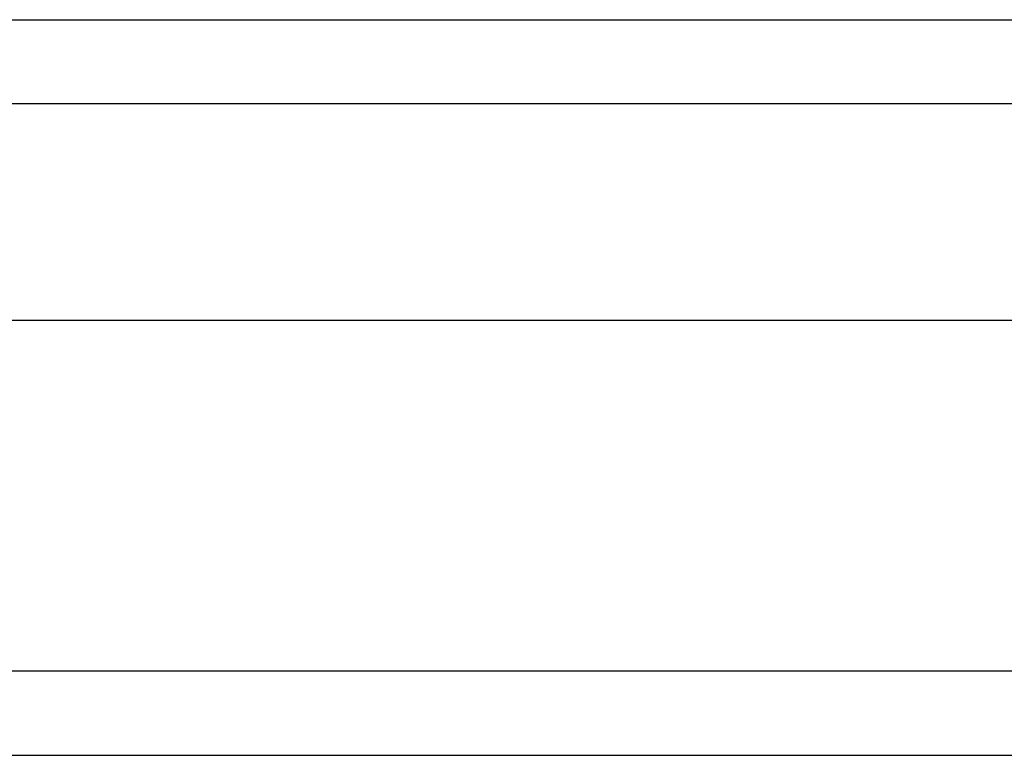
# Model space of a CAD drawing. Header units: inches. Extents: x 17 to 237, y 17 to 149.
# Tile 14 of 115: x 123.3 to 124.459, y 63.166 to 64.032. Entities that reach past the tile are written whole.
import ezdxf

# ---------------------------------------------------------------- set-up
doc = ezdxf.new("R2010")
doc.units = ezdxf.units.IN
doc.header["$MEASUREMENT"] = 0
doc.layers.add('Visible Edges(ANSI)', color=7, linetype='Continuous', lineweight=25)
doc.layers.add('Visible Tangent Edges(ANSI)', color=7, linetype='Continuous', lineweight=25)

msp = doc.modelspace()

# ---------------------------------------------------------------- linework, layer by layer
at = {"layer": 'Visible Edges(ANSI)'}
for p, q in [((106.7328, 64.0323), (140.9385, 64.0323)), ((140.9385, 63.678), (106.7328, 63.678)), ((105.9347, 63.1662), (141.7367, 63.1662))]:
    msp.add_line(p, q, dxfattribs=at)
at = {"layer": 'Visible Tangent Edges(ANSI)'}
for p, q in [((141.0685, 63.9333), (106.6028, 63.9333)), ((141.7367, 63.2652), (105.9347, 63.2652))]:
    msp.add_line(p, q, dxfattribs=at)

doc.saveas('drawing.dxf')
